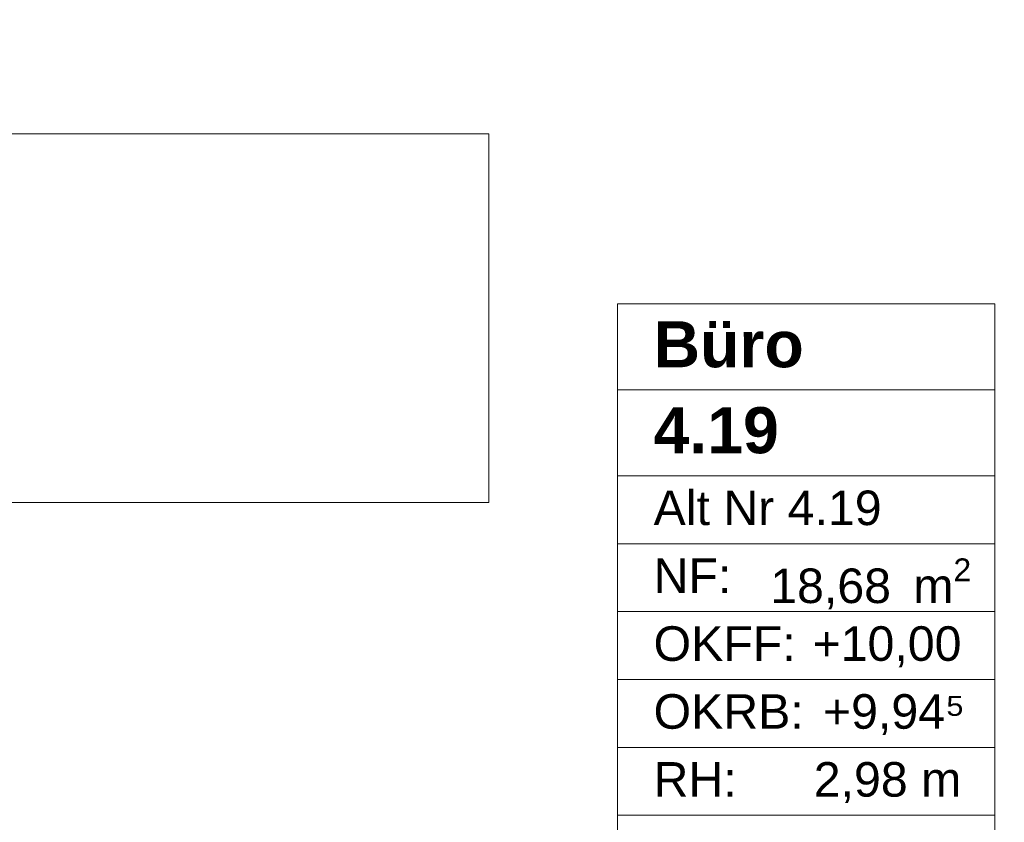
# Model space of a CAD drawing. Header units: metres. Extents: x -3.6 to 90.7, y -11.1 to 18.
# Tile 146 of 256: x 12.6 to 14.7, y 1.5 to 3.3. Entities that reach past the tile are written whole.
import ezdxf

# ---------------------------------------------------------------- set-up
doc = ezdxf.new("R2010")
doc.units = ezdxf.units.M
doc.header["$MEASUREMENT"] = 0
doc.linetypes.add('Wipeout_Contour', pattern=[1, 0, -1])
for name, color, linetype in [('152 - Bemaßung_ Beschriftung.Ausbau', 7, 'Continuous'), ('401 - Zone.Raum_ Raumbegrenzung_ Whg.', 7, 'Continuous'), ('701 - Einrichtung.Möbel', 7, 'Continuous')]:
    doc.layers.add(name, color=color, linetype=linetype)
doc.styles.add('ERSTELLTER_STIL_1', font='txt')
doc.styles.add('ERSTELLTER_STIL_2', font='txt')
doc.dimstyles.new('ERSTELLTER_STIL__3', dxfattribs={"dimtxt": 0.1, "dimasz": 0.0532, "dimexe": 0.18, "dimexo": 0.0625, "dimgap": 0, "dimtad": 1, "dimtih": 1, "dimtoh": 1, "dimzin": 0, "dimdsep": 46, "dimtxsty": 'ERSTELLTER_STIL_2', "dimblk": 'ARROWHEAD_2', "dimblk1": 'ARROWHEAD_2', "dimblk2": 'ARROWHEAD_2', "dimcen": 0.09, "dimse1": 1, "dimse2": 1, "dimclrd": 7, "dimclre": 7, "dimclrt": 7, "dimazin": 0, "dimtfac": 1, "dimtdec": 4, "dimtmove": 0, "dimatfit": 3, "dimfxl": 1, "dimtolj": 1, "dimtzin": 0, "dimarcsym": 0})

# ---------------------------------------------------------------- blocks, each defined once
blk = doc.blocks.new('*D424')
at = {"layer": '152 - Bemaßung_ Beschriftung.Ausbau', "color": 7, "linetype": 'Continuous', "lineweight": 5}
for p, q in [((11.42, -4.6125), (11.42, -4.5075)), ((14.85, -4.6125), (14.85, -4.5075)), ((11.4402, -4.525), (11.3998, -4.595)), ((14.8702, -4.525), (14.8298, -4.595)), ((11.42, -4.56), (14.85, -4.56))]:
    blk.add_line(p, q, dxfattribs=at)
at = {"layer": '152 - Bemaßung_ Beschriftung.Ausbau', "color": 7, "lineweight": 5, "char_height": 0.1, "attachment_point": 7, "style": 'ERSTELLTER_STIL_2'}
for s, insert in [('\\A1;{\\pql;\\fArial|b0|i0|c0|p38;15\\fArial|b0|i0|c0|p38;\\A1{\\H.66x;\\S5^  ;}}', (14.6279, -4.5416)), ('\\A1;{\\pql;\\fArial|b0|i0|c0|p38;3,43}', (12.901, -4.54))]:
    blk.add_mtext(s, dxfattribs=dict(at, insert=insert))
blk = doc.blocks.new('ARROWHEAD_2')
at = {"color": 0, "linetype": 'Continuous', "lineweight": 0}
for p, q in [((-0.378, -0.655), (0.378, 0.655)), ((0, 0), (-1, 0))]:
    blk.add_line(p, q, dxfattribs=at)

msp = doc.modelspace()

# ---------------------------------------------------------------- linework, layer by layer
at = {"layer": '401 - Zone.Raum_ Raumbegrenzung_ Whg.', "color": 7, "linetype": 'Continuous', "lineweight": 9}
for p, q in [((14.718, 2.6408), (13.8991, 2.6408)), ((13.8991, 2.6408), (13.8991, 0.9417)), ((13.8991, 2.6408), (14.718, 2.6408)), ((13.8991, 2.4542), (13.8991, 2.6408)), ((14.718, 0.9417), (14.718, 2.6408)), ((14.718, 2.6408), (14.718, 2.4542)), ((14.718, 2.4542), (13.8991, 2.4542)), ((13.8991, 2.4542), (14.718, 2.4542)), ((13.8991, 2.2676), (13.8991, 2.4542)), ((14.718, 2.4542), (14.718, 2.2676)), ((14.718, 2.2676), (13.8991, 2.2676)), ((13.8991, 2.2676), (14.718, 2.2676)), ((13.8991, 2.1203), (13.8991, 2.2676)), ((14.718, 2.2676), (14.718, 2.1203)), ((14.718, 2.1203), (13.8991, 2.1203)), ((13.8991, 2.1203), (14.718, 2.1203)), ((13.8991, 1.973), (13.8991, 2.1203)), ((14.718, 2.1203), (14.718, 1.973)), ((14.718, 1.973), (13.8991, 1.973)), ((13.8991, 1.973), (14.718, 1.973)), ((13.8991, 1.8256), (13.8991, 1.973)), ((14.718, 1.973), (14.718, 1.8256)), ((14.718, 1.8256), (13.8991, 1.8256)), ((13.8991, 1.8256), (14.718, 1.8256)), ((13.8991, 1.6783), (13.8991, 1.8256)), ((14.718, 1.8256), (14.718, 1.6783)), ((14.718, 1.6783), (13.8991, 1.6783)), ((13.8991, 1.6783), (14.718, 1.6783)), ((13.8991, 1.531), (13.8991, 1.6783)), ((14.718, 1.6783), (14.718, 1.531)), ((14.718, 1.531), (13.8991, 1.531)), ((13.8991, 1.531), (14.718, 1.531)), ((13.8991, 1.3837), (13.8991, 1.531)), ((14.718, 1.531), (14.718, 1.3837))]:
    msp.add_line(p, q, dxfattribs=at)

# ---------------------------------------------------------------- texts
at = {"layer": '401 - Zone.Raum_ Raumbegrenzung_ Whg.', "color": 7, "lineweight": 9, "attachment_point": 1}
for s, insert, char_height, style in [('\\A1;{\\pqj;\\pt0;\\fArial|b1|i0|c0|p38;Büro}', (13.9777, 2.6032), 0.1, 'ERSTELLTER_STIL_1'), ('\\A1;{\\pqj;\\pt0;\\fArial|b1|i0|c0|p38;}', (14.6394, 2.6261), 0.1, 'ERSTELLTER_STIL_1'), ('\\A1;{\\pqj;\\pt0;\\fArial|b1|i0|c0|p38;}', (14.6394, 2.4395), 0.1, 'ERSTELLTER_STIL_1'), ('\\A1;{\\pql;\\pt0;\\fArial|b1|i0|c0|p38;4.19}', (13.9777, 2.4166), 0.1, 'ERSTELLTER_STIL_1'), ('\\A1;{\\pqj;\\pt0;\\fArial|b0|i0|c0|p38;}', (14.6394, 2.2529), 0.075, 'ERSTELLTER_STIL_2'), ('\\A1;{\\pqj;\\pt0;\\fArial|b0|i0|c0|p38;Alt Nr 4.19}', (13.9777, 2.2357), 0.075, 'ERSTELLTER_STIL_2'), ('\\A1;{\\pqj;\\pt0;\\fArial|b0|i0|c0|p38;NF: }', (13.9777, 2.0884), 0.075, 'ERSTELLTER_STIL_2'), ('\\A1;{\\pql;\\pt0,0.05;\\fArial|b0|i0|c0|p38;18,68\\fArial|b0|i0|c0|p38;\\A1{\\H.66x;\\S^  ;}\\fArial|b0|i0|c0|p38; m\\fArial|b0|i0|c0|p38;\\A1{\\H.66x;\\S2^  ;}}', (14.2308, 2.0884), 0.075, 'ERSTELLTER_STIL_2'), ('\\A1;{\\pqj;\\pt0;\\fArial|b0|i0|c0|p38;OKFF: }', (13.9777, 1.9411), 0.075, 'ERSTELLTER_STIL_2'), ('\\A1;{\\pqj;\\pt0;\\fArial|b0|i0|c0|p38;+10,00}', (14.3226, 1.9411), 0.075, 'ERSTELLTER_STIL_2'), ('\\A1;{\\pqj;\\pt0;\\fArial|b0|i0|c0|p38;OKRB: }', (13.9777, 1.7938), 0.075, 'ERSTELLTER_STIL_2'), ('\\A1;{\\pqj;\\pt0;\\fArial|b0|i0|c0|p38;+9,94⁵}', (14.3452, 1.7938), 0.075, 'ERSTELLTER_STIL_2'), ('\\A1;{\\pqj;\\pt0;\\fArial|b0|i0|c0|p38;RH: }', (13.9777, 1.6464), 0.075, 'ERSTELLTER_STIL_2'), ('\\A1;{\\pqj;\\pt0;\\fArial|b0|i0|c0|p38;2,98 m}', (14.3253, 1.6464), 0.075, 'ERSTELLTER_STIL_2')]:
    msp.add_mtext(s, dxfattribs=dict(at, insert=insert, char_height=char_height, style=style))

# ---------------------------------------------------------------- wipeouts: each hides what was drawn before it
at = {"color": 254, "linetype": 'Wipeout_Contour', "lineweight": 0, "ltscale": 76.047278}
msp.add_wipeout([(11.42, 3.01), (11.42, 1.01), (12.22, 1.01), (12.22, 2.21), (13.62, 2.21), (13.62, 3.01)], dxfattribs=at).dxf.layer = '701 - Einrichtung.Möbel'

# ---------------------------------------------------------------- next in the draw order: linework, layer by layer
at = {"layer": '701 - Einrichtung.Möbel', "color": 7, "linetype": 'Continuous', "lineweight": 5, "flags": 128}
msp.add_lwpolyline([(11.42, 3.01), (11.42, 1.01), (12.22, 1.01), (12.22, 2.21), (13.62, 2.21), (13.62, 3.01)], close=True, dxfattribs=at)

# ---------------------------------------------------------------- next in the draw order: dimensions: what is measured, and where the dimension line sits
at = {"layer": '152 - Bemaßung_ Beschriftung.Ausbau', "color": 7, "linetype": 'Continuous', "lineweight": 5}
dim = msp.add_linear_dim(base=(14.85, -4.56), p1=(11.42, 2.95), p2=(14.85, 3.2575), dimstyle='ERSTELLTER_STIL__3', dxfattribs=at)
dim.commit()
dim.dimension.update_dxf_attribs({"geometry": '*D424', "text_midpoint": (13.0309, -4.49), "dimtype": 160})

doc.saveas('drawing.dxf')
